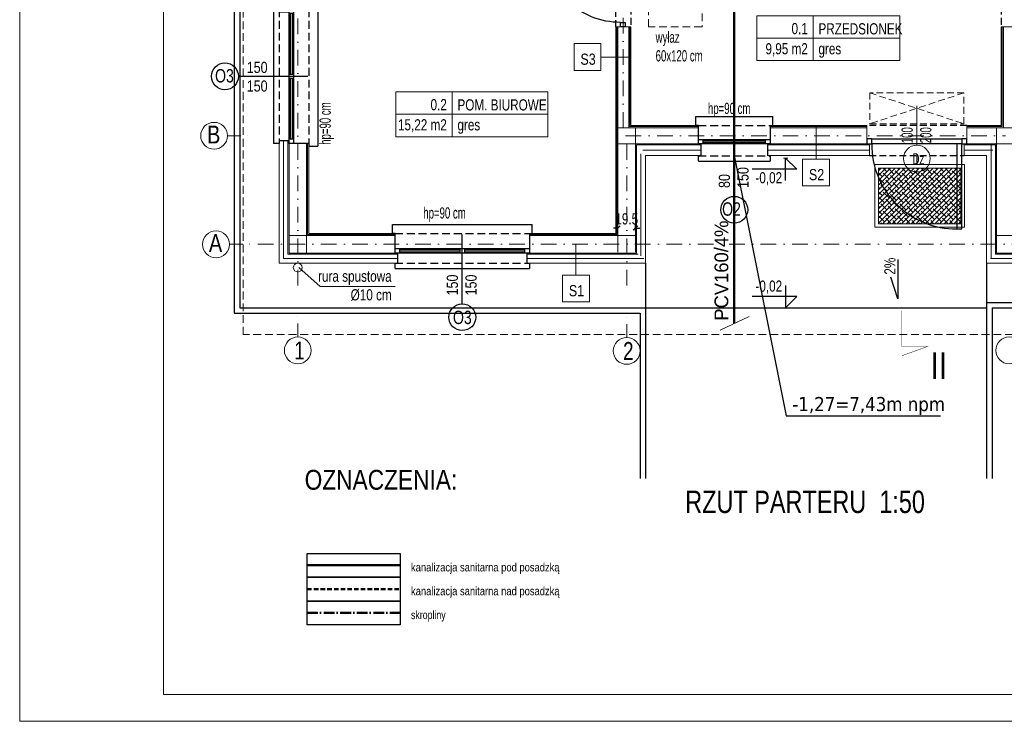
# Model space of a CAD drawing. Header units: inches. Extents: x 67073 to 287261, y -76160 to 48412.
# Tile 24 of 117: x 80783 to 81883, y -42402 to -41618. Entities that reach past the tile are written whole.
import ezdxf
from ezdxf.enums import TextEntityAlignment as Align

# ---------------------------------------------------------------- set-up
doc = ezdxf.new("R2010")
doc.units = ezdxf.units.IN
doc.header["$MEASUREMENT"] = 0
for name, pattern in [('ACAD_ISO10W100', [18.5, 12, -3, 0.5, -3]), ('DASHDOT', [1, 0.5, -0.25, 0, -0.25]), ('DASHED', [0.75, 0.5, -0.25]), ('HIDDEN', [0.375, 0.25, -0.125])]:
    doc.linetypes.add(name, pattern=pattern)
for name, color, linetype, lineweight in [('## 02 KS NAD POSADZKĄ', 3, 'DASHED', 30), ('## 02 KS POD POSADZKĄ', 24, 'Continuous', 50), ('## 02 KS RZEDNE', 14, 'Continuous', 15), ('## 02 KS SREDNICE', 24, 'Continuous', 15), ('---- 04 kociol', 1, 'Continuous', 15), ('p-- linia przekroju I-AB', 116, 'Continuous', 40), ('p-- ocieplenie-w.zew', 77, 'Continuous', 0), ('p--dach', 2, 'Continuous', 30), ('p--dach-rura spustowa', 2, 'Continuous', 0), ('p--opisy pomieszczeń', 31, 'Continuous', 0), ('p--osie konstr', 1, 'DASHDOT', 15), ('p--osie konstr.-NR', 1, 'DASHDOT', 15), ('p--płyta GK', 2, 'Continuous', 0), ('p--wyposażenie', 134, 'Continuous', 0), ('p--ściana szkielet', 3, 'Continuous', 0)]:
    doc.layers.add(name, color=color, linetype=linetype, lineweight=lineweight)
for name, color, linetype in [('08b-TABELKA -opisy', 7, 'Continuous'), ('p--drzwi', 251, 'Continuous'), ('p--koty wysok.', 7, 'Continuous'), ('p--obrzeże bet.', 252, 'Continuous'), ('p--okna', 251, 'Continuous'), ('p--opis drzwi', 252, 'Continuous'), ('p--opis okna', 181, 'Continuous'), ('p--opisy dodatkowe', 33, 'Continuous'), ('p--podciąg', 61, 'Continuous'), ('p--podpis rysunku', 7, 'Continuous'), ('p--spadki terenu', 141, 'Continuous'), ('p--symbole ścian', 53, 'Continuous'), ('p--wycieraczka', 252, 'Continuous')]:
    doc.layers.add(name, color=color, linetype=linetype)
doc.styles.add('1-50', font='arial.ttf', dxfattribs={"width": 0.75, "height": 12.5})
doc.styles.add('GENERATED_STYLE_3', font='txt')
doc.styles.add('GENERATED_STYLE_4', font='arialbd.ttf')
doc.styles.add('PZ', font='romand.shx', dxfattribs={"width": 0.7})
doc.styles.add('ROMANS', font='simplex.shx', dxfattribs={"height": 12})
doc.styles.get("Standard").update_dxf_attribs({"font": 'ARIAL.TTF', "width": 0.75})
doc.styles.add('STYL-1', font='Arial Narrow.ttf', dxfattribs={"width": 0.75})
doc.linetypes.add('BATTING', pattern='A,0.0001,-0.1,[134,ltypeshp.shx,S=0.1,R=0,X=-0.1,Y=0],-0.2,[134,ltypeshp.shx,S=0.1,R=180,X=0.1,Y=0],-0.1', length=0.4001)
doc.dimstyles.new('1-50', dxfattribs={"dimtxt": 12.5, "dimasz": 5, "dimexe": 5, "dimexo": 5, "dimgap": 0.09, "dimtad": 0, "dimdsep": 46, "dimtxsty": '1-50', "dimblk": 'OBLIQUE', "dimcen": 0.09, "dimadec": 0, "dimazin": 0, "dimtfac": 1, "dimtdec": 4, "dimtix": 1, "dimtofl": 0, "dimtmove": 0, "dimatfit": 3, "dimldrblk": 'OBLIQUE', "dimfxl": 5, "dimfxlon": 1, "dimtvp": 0.8, "dimtolj": 1, "dimtzin": 0, "dimarcsym": 0})
doc.dimstyles.new('PZ', dxfattribs={"dimscale": 0.5, "dimtxt": 2.2, "dimasz": 0, "dimexe": 0, "dimexo": 0, "dimgap": 0.5, "dimtad": 1, "dimdec": 1, "dimlfac": 0.1, "dimzin": 0, "dimdsep": 46, "dimtxsty": 'PZ', "dimcen": 0.09, "dimse1": 1, "dimse2": 1, "dimsd1": 1, "dimsd2": 1, "dimclrd": 8, "dimclre": 8, "dimclrt": 256, "dimadec": 0, "dimazin": 0, "dimtfac": 1, "dimtdec": 1, "dimtofl": 0, "dimtmove": 1, "dimatfit": 3, "dimfxl": 1, "dimtolj": 1, "dimtzin": 0, "dimarcsym": 0})

# ---------------------------------------------------------------- blocks, each defined once
blk = doc.blocks.new('kota wykoń')
for p, q in [((0, 25), (0, 0)), ((0, 0), (-12.5, 12.5)), ((-12.5, 12.5), (37.5, 12.5))]:
    blk.add_line(p, q)
at = {"lineweight": 0}
blk.add_line((-2.5, 0), (2.5, 0), dxfattribs=at)
blk = doc.blocks.new('drzwi-90-100')
for p, q in [((10.1, 87.38), (5.05, 87.38)), ((5.05, 87.38), (5.05, 2.53)), ((10.1, 2.53), (10.1, 87.38)), ((5.05, 2.53), (0, 2.53)), ((0, 2.53), (0, -2.53)), ((5.05, -2.53), (5.05, 2.53)), ((5.05, 2.53), (10.1, 2.53)), ((100, 2.53), (94.95, 2.53)), ((94.95, 2.53), (94.95, -2.53)), ((100, -2.53), (100, 2.53)), ((0, -2.53), (5.05, -2.53)), ((94.95, -2.53), (100, -2.53))]:
    blk.add_line(p, q)
blk.add_arc((10.8, 3.23), 84.15, 359.52334, 90.47666)
blk = doc.blocks.new('okno-80-33.65')
at = {"linetype": 'Continuous', "ltscale": 35}
for p, q in [((-83, 10), (3, 10)), ((-80, -39.7), (0, -39.7))]:
    blk.add_line(p, q, dxfattribs=at)
for p, q in [((-83, 0), (-83, 10)), ((-80, 0), (-83, 0)), ((-80, -20.5), (-80, 0)), ((0, 0), (0, -20.5)), ((0, 0), (3, 0)), ((3, 0), (3, 10)), ((-80, -20.5), (-80, -15.5)), ((-80, -15.5), (-75, -15.5)), ((-75, -20.5), (-80, -20.5)), ((-77, -33.7), (-77, -20.5)), ((-75, -15.5), (-5, -15.5)), ((-75, -15.5), (-75, -20.5)), ((-75, -17), (-5, -17)), ((-75, -19.1), (-5, -19.1)), ((-5, -20.5), (-75, -20.5)), ((-5, -20.5), (-5, -15.5)), ((-5, -15.5), (0, -15.5)), ((0, -20.5), (-5, -20.5)), ((-3, -20.5), (-3, -33.7)), ((0, -15.5), (0, -20.5)), ((-80, -39.7), (-80, -33.7)), ((0, -33.7), (0, -39.7))]:
    blk.add_line(p, q)
at = {"linetype": 'HIDDEN', "ltscale": 35}
for p, q in [((-80, 0), (0, 0)), ((-80, -33.7), (0, -33.7))]:
    blk.add_line(p, q, dxfattribs=at)
blk = doc.blocks.new('_OBLIQUE')
at = {"color": 0, "linetype": 'ByBlock', "lineweight": -2}
for p, q in [((-0.5, -0.5), (0.5, 0.5)), ((0, 0), (0, 0))]:
    blk.add_line(p, q, dxfattribs=at)
blk = doc.blocks.new('*D1738')
at = {"color": 0, "linetype": 'Continuous', "lineweight": -2}
for p, q in [((81451.3, -41854.5), (81451.3, -41846.1)), ((81470.8, -41854.5), (81470.8, -41846.1)), ((81451.3, -41851.1), (81446.3, -41851.1)), ((81470.8, -41851.1), (81475.8, -41851.1))]:
    blk.add_line(p, q, dxfattribs=at)
at = {"layer": 'Defpoints', "color": 0}
for p in [(81451.3, -41859.5), (81470.8, -41851.1), (81470.8, -41859.5)]:
    blk.add_point(p, dxfattribs=at)
at = {"color": 0, "lineweight": -2, "xscale": 5, "yscale": 5, "zscale": 5}
blk.add_blockref('_OBLIQUE', (81451.3, -41851.1), dxfattribs=at)
at = {"color": 0, "lineweight": -2, "xscale": 5, "yscale": 5, "zscale": 5, "rotation": 180}
blk.add_blockref('_OBLIQUE', (81470.8, -41851.1), dxfattribs=at)
at = {"color": 0, "linetype": 'Continuous', "insert": (81461.1, -41840.9), "char_height": 12.5, "attachment_point": 5, "style": '1-50'}
blk.add_mtext('\\A1;19.5', dxfattribs=at)
blk = doc.blocks.new('okno-150-33.15')
at = {"linetype": 'Continuous', "ltscale": 35}
for p, q in [((-3, 10), (153, 10)), ((0, -39.2), (150, -39.2))]:
    blk.add_line(p, q, dxfattribs=at)
for p, q in [((-3, 0), (-3, 10)), ((0, 0), (-3, 0)), ((0, -22), (0, 0)), ((150, 0), (150, -22)), ((150, 0), (153, 0)), ((153, 0), (153, 10)), ((0, -22), (0, -17)), ((0, -17), (5, -17)), ((5, -22), (0, -22)), ((3, -33.2), (3, -22)), ((5, -17), (145, -17)), ((5, -17), (5, -22)), ((5, -18.5), (72.5, -18.5)), ((5, -20.6), (72.5, -20.6)), ((145, -22), (5, -22)), ((72.5, -22), (72.5, -17)), ((77.5, -17), (77.5, -22)), ((77.5, -18.5), (145, -18.5)), ((77.5, -20.6), (145, -20.6)), ((145, -22), (145, -17)), ((145, -17), (150, -17)), ((150, -22), (145, -22)), ((147, -22), (147, -33.2)), ((150, -17), (150, -22)), ((0, -39.2), (0, -33.2)), ((150, -33.2), (150, -39.2))]:
    blk.add_line(p, q)
at = {"linetype": 'HIDDEN', "ltscale": 35}
for p, q in [((0, 0), (150, 0)), ((0, -33.2), (150, -33.2))]:
    blk.add_line(p, q, dxfattribs=at)

msp = doc.modelspace()

# ---------------------------------------------------------------- hatches: boundary and pattern name
at = {"layer": 'p--wycieraczka', "ltscale": 8}
h = msp.add_hatch(dxfattribs=at)
h.set_pattern_fill('ANSI38', color=0, scale=30, style=0)
h.set_pattern_definition([(45, (7585.0755, -13219.455), (-2.65165043, 2.65165043), []), (135, (7585.0755, -13219.455), (-7.95495129, 2.65165043), [9.375, -5.625])])
h.paths.add_polyline_path([(81742.292, -41784.196), (81834.292, -41784.196), (81834.292, -41846.196), (81742.292, -41846.196)])

# ---------------------------------------------------------------- linework, layer by layer
at = {"layer": '## 02 KS NAD POSADZKĄ', "color": 3, "lineweight": 50, "ltscale": 10}
msp.add_line((81104.011, -42254.525), (81207.97, -42254.525), dxfattribs=at)
at = {"layer": '## 02 KS NAD POSADZKĄ', "color": 6, "linetype": 'ACAD_ISO10W100', "lineweight": 50}
msp.add_line((81104.011, -42281.167), (81207.97, -42281.167), dxfattribs=at)
at = {"layer": '## 02 KS POD POSADZKĄ', "lineweight": 50}
for p, q in [((81581.209, -41957.714), (81581.209, -41335.922, 0)), ((81104.011, -42227.882), (81207.97, -42227.882))]:
    msp.add_line(p, q, dxfattribs=at)
at = {"layer": '## 02 KS SREDNICE'}
msp.add_line((81597.953, -41949.94), (81565.447, -41965.032), dxfattribs=at)
at = {"color": 0, "linetype": 'Continuous'}
msp.add_line((81785.209, -41770.196), (81785.209, -41780.196), dxfattribs=at)
for p, q in [((81638.615, -41915.196), (81638.615, -41940.196)), ((81651.115, -41927.696), (81601.115, -41927.696)), ((81638.615, -41940.196), (81651.115, -41927.696))]:
    msp.add_line(p, q)
at = {"lineweight": 0}
msp.add_line((81641.115, -41940.196), (81636.115, -41940.196), dxfattribs=at)
at = {"linetype": 'Continuous', "lineweight": 18}
for points in [[(80782.825, -42402.179), (82882.825, -42402.179), (82882.825, -40917.179), (80782.825, -40917.179)], [(80943.453, -42372.179), (82852.825, -42372.179), (82852.825, -40947.179), (80943.453, -40947.179)]]:
    msp.add_lwpolyline(points, close=True, dxfattribs=at)
for points in [[(81104.011, -42214.56), (81207.97, -42214.56), (81207.97, -42241.203), (81104.011, -42241.203)], [(81104.011, -42241.203), (81207.97, -42241.203), (81207.97, -42267.846), (81104.011, -42267.846)], [(81104.011, -42267.846), (81207.97, -42267.846), (81207.97, -42294.489), (81104.011, -42294.489)]]:
    msp.add_lwpolyline(points, close=True)
at = {"layer": 'p-- linia przekroju I-AB', "color": 0, "const_width": 0.5}
msp.add_lwpolyline([(81768.495, -41943.316), (81768.495, -41983.326), (81797.522, -41983.326), (81768.495, -41993.738)], dxfattribs=at)
at = {"layer": 'p-- ocieplenie-w.zew', "color": 0, "linetype": 'BATTING', "ltscale": 2}
for p, q in [((81077.609, -41885.271), (81077.609, -41753.546)), ((81868.209, -41884.196), (81868.209, -41758.196)), ((81477.009, -41882.196), (81477.009, -41768.196)), ((81479.009, -41764.196), (81544.209, -41764.196)), ((81618.209, -41764.196), (81732.209, -41764.196)), ((81838.209, -41764.196), (81870.209, -41764.196)), ((81077.684, -41885.196), (81205.304, -41885.196)), ((81350.304, -41885.196), (81480.009, -41885.196)), ((81995.913, -41885.196), (81867.38, -41885.196))]:
    msp.add_line(p, q, dxfattribs=at)
at = {"layer": 'p--dach', "color": 0, "linetype": 'HIDDEN', "lineweight": 20, "ltscale": 35}
for points in [[(81032.609, -41125.796), (82312.609, -41125.796), (82312.609, -41970.196), (81032.609, -41970.196)], [(81485.259, -41506.346), (81545.259, -41506.346), (81545.259, -41626.346), (81485.259, -41626.346)]]:
    msp.add_lwpolyline(points, close=True, dxfattribs=at)
at = {"layer": 'p--dach-rura spustowa', "color": 0, "linetype": 'Continuous', "lineweight": 0, "ltscale": 75}
msp.add_circle((81093.559, -41895.196), 5, dxfattribs=at)
at = {"layer": 'p--drzwi', "color": 0}
msp.add_lwpolyline([(81734.865, -41751.391), (81835.553, -41751.391), (81835.553, -41757.047), (81734.865, -41757.047)], close=True, dxfattribs=at)
at = {"layer": 'p--obrzeże bet.', "color": 0, "linetype": 'Continuous', "ltscale": 35}
for p, q in [((81482.009, -41890.196), (81482.009, -41940.196)), ((81863.209, -41890.196), (81863.209, -41940.196)), ((81476.009, -41946.196), (81476.009, -42130.871)), ((81482.009, -41940.196), (81482.009, -42130.871)), ((81482.009, -41940.196), (81863.209, -41940.196)), ((81863.209, -41940.196), (81863.209, -42130.871)), ((81869.209, -41940.196), (81869.209, -42130.871))]:
    msp.add_line(p, q, dxfattribs=at)
for points in [[(81869.209, -41940.196), (82322.609, -41940.196), (82322.609, -41155.796), (81022.609, -41155.796), (81022.609, -41946.196), (81476.009, -41946.196)], [(81863.209, -41934.196), (82316.609, -41934.196), (82316.609, -41161.796), (81028.609, -41161.796), (81028.609, -41940.196), (81482.009, -41940.196)]]:
    msp.add_lwpolyline(points, dxfattribs=at)
at = {"layer": 'p--opis drzwi', "color": 0, "lineweight": 0}
msp.add_line((81785.209, -41758.426), (81785.209, -41714.666), dxfattribs=at)
msp.add_circle((81785.209, -41773.426), 15, dxfattribs=at)
at = {"layer": 'p--opis okna', "color": 0}
for p, q in [((81027.148, -41681.546), (81104.609, -41681.546)), ((81581.209, -41815.657), (81581.209, -41736.696)), ((81277.304, -41935.657), (81277.304, -41858.196))]:
    msp.add_line(p, q, dxfattribs=at)
for centre in [(81012.148, -41681.546), (81581.209, -41830.657), (81277.304, -41950.657)]:
    msp.add_circle(centre, 15, dxfattribs=at)
at = {"layer": 'p--opisy dodatkowe', "color": 0, "lineweight": 5}
msp.add_lwpolyline([(81202.236, -41916.386), (81118.459, -41916.386), (81094.809, -41895.196)], dxfattribs=at)
at = {"layer": 'p--opisy pomieszczeń', "color": 0}
for p, q in [((81669.362, -41614.022), (81669.362, -41664.022)), ((81766.362, -41639.022), (81606.362, -41639.022)), ((81266.009, -41699.007), (81266.009, -41749.007)), ((81373.009, -41724.007), (81203.009, -41724.007))]:
    msp.add_line(p, q, dxfattribs=at)
for points in [[(81606.362, -41664.022), (81766.362, -41664.022), (81766.362, -41614.022), (81606.362, -41614.022)], [(81203.009, -41749.007), (81373.009, -41749.007), (81373.009, -41699.007), (81203.009, -41699.007)]]:
    msp.add_lwpolyline(points, close=True, dxfattribs=at)
at = {"layer": 'p--osie konstr', "color": 0, "linetype": 'DASHDOT', "ltscale": 35}
for p, q in [((81093.559, -41915.196), (81093.559, -41155.796)), ((81457.059, -41738.996), (81457.059, -41155.796)), ((81459.809, -41747.996), (81884.159, -41747.996)), ((81461.059, -41915.196), (81461.059, -41747.996)), ((82330.175, -41869.246), (81047.609, -41869.246))]:
    msp.add_line(p, q, dxfattribs=at)
at = {"layer": 'p--osie konstr.-NR', "color": 0, "linetype": 'DASHDOT', "ltscale": 30}
for p, q in [((81015.094, -41747.996), (81040.094, -41747.996)), ((81017.185, -41869.246), (81042.185, -41869.246)), ((81093.559, -41972.795), (81093.559, -41947.795)), ((81461.059, -41973.319), (81461.059, -41948.319))]:
    msp.add_line(p, q, dxfattribs=at)
at = {"layer": 'p--osie konstr.-NR', "color": 0, "linetype": 'Continuous', "ltscale": 35}
for centre in [(81000.094, -41747.996), (81002.185, -41869.246), (81093.559, -41987.795), (81461.059, -41988.319), (81888.409, -41987.795)]:
    msp.add_circle(centre, 15, dxfattribs=at)
at = {"layer": 'p--podciąg', "color": 0, "linetype": 'HIDDEN', "ltscale": 30}
for p, q in [((81448.859, -41626.346), (81448.859, -41526.346)), ((81465.759, -41526.346), (81465.759, -41626.346)), ((81879.459, -41526.346), (81879.459, -41626.346)), ((81841.209, -41736.546), (81729.209, -41736.546)), ((81732.209, -41770.196), (81838.209, -41770.196))]:
    msp.add_line(p, q, dxfattribs=at)
at = {"layer": 'p--płyta GK', "color": 0, "ltscale": 35}
for p, q in [((81448.859, -41857.046), (81448.859, -41626.346)), ((81450.109, -41858.296), (81450.109, -41626.346)), ((81464.509, -41737.796), (81464.509, -41626.346)), ((81465.759, -41736.546), (81465.759, -41626.346)), ((81879.459, -41736.546), (81879.459, -41626.346)), ((81880.709, -41737.796), (81880.709, -41626.346)), ((81464.509, -41737.796), (81541.209, -41737.796)), ((81465.759, -41736.546), (81541.209, -41736.546)), ((81621.209, -41736.546), (81729.209, -41736.546)), ((81621.209, -41737.796), (81729.209, -41737.796)), ((81841.209, -41736.546), (81879.459, -41736.546)), ((81841.209, -41737.796), (81880.709, -41737.796)), ((81104.509, -41858.296), (81104.509, -41756.546)), ((81105.759, -41857.046), (81105.759, -41756.546)), ((81104.509, -41858.296), (81202.304, -41858.296)), ((81105.759, -41857.046), (81202.304, -41857.046)), ((81352.304, -41857.046), (81448.859, -41857.046)), ((81352.304, -41858.296), (81450.109, -41858.296))]:
    msp.add_line(p, q, dxfattribs=at)
at = {"layer": 'p--spadki terenu', "color": 0}
msp.add_lwpolyline([(81764.066, -41886.32), (81764.066, -41930.017), (81756.223, -41905.928)], dxfattribs=at)
at = {"layer": 'p--symbole ścian', "color": 0, "lineweight": 9}
for p, q in [((81432.22, -41660.005), (81465.759, -41660.005)), ((81672.558, -41738.256), (81672.558, -41773.943)), ((81404.324, -41868.954), (81404.324, -41903.641))]:
    msp.add_line(p, q, dxfattribs=at)
for points in [[(81402.22, -41675.005), (81432.22, -41675.005), (81432.22, -41645.005), (81402.22, -41645.005)], [(81657.558, -41803.943), (81687.558, -41803.943), (81687.558, -41773.943), (81657.558, -41773.943)], [(81389.324, -41933.641), (81419.324, -41933.641), (81419.324, -41903.641), (81389.324, -41903.641)]]:
    msp.add_lwpolyline(points, close=True, dxfattribs=at)
at = {"layer": 'p--wycieraczka', "color": 0, "lineweight": 0, "ltscale": 8}
for points in [[(81738.292, -41780.196), (81838.292, -41780.196), (81838.292, -41850.196), (81738.292, -41850.196)], [(81742.292, -41784.196), (81834.292, -41784.196), (81834.292, -41846.196), (81742.292, -41846.196)]]:
    msp.add_lwpolyline(points, close=True, dxfattribs=at)
at = {"layer": 'p--wyposażenie', "color": 0, "linetype": 'HIDDEN', "lineweight": 5, "ltscale": 30}
for p, q in [((81732.709, -41700.046), (81837.709, -41734.546)), ((81837.709, -41700.046), (81732.709, -41734.546)), ((81837.709, -41734.546), (81837.709, -41700.046))]:
    msp.add_line(p, q, dxfattribs=at)
msp.add_lwpolyline([(81732.709, -41734.546), (81837.709, -41734.546), (81837.709, -41700.046), (81732.709, -41700.046)], close=True, dxfattribs=at)
at = {"layer": 'p--ściana szkielet', "color": 0, "ltscale": 2}
for p, q in [((81465.759, -41626.346), (81448.859, -41626.346)), ((81451.309, -41878.196), (81451.309, -41626.346)), ((81463.309, -41738.996), (81463.309, -41626.346)), ((81879.459, -41626.346), (81896.359, -41626.346)), ((81881.909, -41738.996), (81881.909, -41626.346)), ((81451.309, -41738.996), (81541.209, -41738.996)), ((81470.809, -41878.196), (81470.809, -41738.996)), ((81621.209, -41738.996), (81729.209, -41738.996)), ((81841.209, -41738.996), (81893.909, -41738.996)), ((81874.409, -41878.996), (81874.409, -41738.996)), ((81072.609, -41890.196), (81072.609, -41753.546)), ((81082.609, -41880.196), (81082.609, -41753.546)), ((81083.809, -41878.996), (81083.809, -41753.546)), ((81103.309, -41878.996), (81103.309, -41756.546)), ((81451.309, -41756.996), (81729.209, -41756.996)), ((81472.009, -41758.196), (81544.209, -41758.196)), ((81472.009, -41878.996), (81472.009, -41758.196)), ((81618.209, -41758.196), (81732.209, -41758.196)), ((81838.209, -41758.196), (81873.209, -41758.196)), ((81841.209, -41756.996), (81893.909, -41756.996)), ((81873.209, -41880.196), (81873.209, -41758.196)), ((81482.009, -41770.196), (81544.209, -41770.196)), ((81482.009, -41890.196), (81482.009, -41770.196)), ((81618.209, -41770.196), (81732.209, -41770.196)), ((81838.209, -41770.196), (81863.209, -41770.196)), ((81863.209, -41890.196), (81863.209, -41770.196)), ((81083.809, -41859.496), (81202.304, -41859.496)), ((81352.304, -41859.496), (81470.809, -41859.496)), ((81992.913, -41859.496), (81874.409, -41859.496)), ((81992.913, -41859.496), (81874.409, -41859.496)), ((81082.609, -41880.196), (81205.304, -41880.196)), ((81083.809, -41878.996), (81205.304, -41878.996)), ((81349.304, -41878.996), (81472.009, -41878.996)), ((81474, -41880.196), (81349.304, -41880.196)), ((81995.913, -41880.196), (81873.209, -41880.196)), ((81992.913, -41878.996), (81874.409, -41878.996)), ((81072.609, -41890.196), (81205.304, -41890.196)), ((81349.304, -41890.196), (81482.009, -41890.196)), ((81995.913, -41890.196), (81863.209, -41890.196))]:
    msp.add_line(p, q, dxfattribs=at)
at = {"layer": 'p--ściana szkielet', "color": 0, "ltscale": 35}
for points in [[(81541.209, -41736.546), (81541.209, -41756.998), (81544.209, -41756.998), (81544.209, -41770.196)], [(81621.209, -41736.546), (81621.209, -41756.998), (81618.209, -41756.998), (81618.209, -41770.196)], [(81729.209, -41736.546), (81729.209, -41756.998), (81732.209, -41756.998), (81732.209, -41770.196)], [(81841.209, -41736.546), (81841.209, -41756.998), (81838.209, -41756.998), (81838.209, -41770.196)], [(81072.609, -41753.546), (81083.809, -41753.546), (81083.809, -41756.546), (81105.759, -41756.546)], [(81202.304, -41858.046), (81202.304, -41878.996), (81205.304, -41878.996), (81205.304, -41890.196)], [(81352.304, -41857.046), (81352.304, -41878.996), (81349.304, -41878.996), (81349.304, -41890.196)]]:
    msp.add_lwpolyline(points, dxfattribs=at)

# ---------------------------------------------------------------- block references
at = {"layer": 'p--drzwi', "color": 0, "xscale": -1, "rotation": 89.99999999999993}
msp.add_blockref('drzwi-90-100', (81456.809, -41526.346), dxfattribs=at)
at = {"layer": 'p--drzwi', "color": 0, "xscale": 1.12, "yscale": 1.12, "rotation": 180}
msp.add_blockref('drzwi-90-100', (81841.209, -41754.219), dxfattribs=at)
at = {"layer": 'p--koty wysok.', "color": 0, "rotation": 180}
msp.add_blockref('kota wykoń', (81638.615, -41772.877), dxfattribs=at)
at = {"layer": 'p--okna', "color": 0, "linetype": 'Continuous', "rotation": 270}
msp.add_blockref('okno-150-33.15', (81105.759, -41606.546), dxfattribs=at)
at = {"layer": 'p--okna', "color": 0, "linetype": 'Continuous'}
for name, p in [('okno-80-33.65', (81621.209, -41736.546)), ('okno-150-33.15', (81202.304, -41857.046))]:
    msp.add_blockref(name, p, dxfattribs=at)

# ---------------------------------------------------------------- texts
at = {"layer": '## 02 KS RZEDNE', "linetype": 'Continuous', "insert": (81816.765, -42049.978), "char_height": 15.74803, "width": 201.29018, "attachment_point": 6, "line_spacing_factor": 0.5, "style": 'GENERATED_STYLE_4'}
msp.add_mtext('\\fTahoma|b0|i0|c238|p32;-1,27=7,43m npm', dxfattribs=at)
at = {"layer": '## 02 KS SREDNICE', "linetype": 'Continuous', "style": 'GENERATED_STYLE_3'}
msp.add_text('PCV160/4%', height=15.3543, rotation=90, dxfattribs=at).set_placement((81574.506, -41954.602, 0))
at = {"layer": '---- 04 kociol', "color": 7, "insert": (81186.457, -42132.49, 4812.439), "char_height": 22.14567, "width": 470.2653, "attachment_point": 5, "style": 'ROMANS'}
msp.add_mtext('{\\fArial Narrow|b0|i0|c238|p34;OZNACZENIA:}', dxfattribs=at)
at = {"layer": '08b-TABELKA -opisy', "char_height": 9.375, "width": 224.24661, "attachment_point": 1}
for s, insert in [('\\W0.8;kanalizacja sanitarna pod posadzką', (81220.036, -42225.35)), ('\\W0.8;kanalizacja sanitarna nad posadzką', (81220.036, -42251.992)), ('skropliny', (81220.036, -42278.635))]:
    msp.add_mtext(s, dxfattribs=dict(at, insert=insert))
at = {"layer": 'p-- linia przekroju I-AB', "color": 0, "insert": (81800.508, -41989.91), "char_height": 30, "width": 72.0009, "attachment_point": 1}
msp.add_mtext('{\\W0.8;II}', dxfattribs=at)
at = {"layer": 'p--koty wysok.', "color": 0, "char_height": 18, "width": 207.41597, "style": '1-50'}
for insert, attachment_point in [((81634.718, -41803.405), 9), ((81634.718, -41909.668), 3)]:
    msp.add_mtext('{\\H0.6944x;-0,02}', dxfattribs=dict(at, insert=insert, attachment_point=attachment_point))
at = {"layer": 'p--opis drzwi', "color": 0, "lineweight": 0, "insert": (81801.636, -41756.324), "char_height": 12.5, "width": 17.2395, "attachment_point": 7, "rotation": 90, "style": 'STYL-1'}
msp.add_mtext('100\\P200', dxfattribs=at)
at = {"layer": 'p--opis drzwi', "color": 0, "lineweight": 0, "insert": (81793.543, -41779.947), "char_height": 12.5, "width": 98.6805, "attachment_point": 9, "style": 'STYL-1'}
msp.add_mtext('Dz', dxfattribs=at)
at = {"layer": 'p--opis okna', "color": 0}
for s, insert, char_height, width, attachment_point, style in [('O3', (81022.072, -41688.658), 15, 74.01038, 9, '1-50'), ('{\\W0.8;150\\P150}', (81036.481, -41698.852), 12.5, 45.287, 7, '1-50'), ('hp=90 cm', (81551.825, -41727.422), 12.5, 128.63421, 7, 'STYL-1'), ('hp=90 cm', (81233.751, -41844.203), 12.5, 128.63421, 7, 'STYL-1'), ('O2', (81588.609, -41822.338), 15, 74.01038, 3, '1-50'), ('O3', (81287.914, -41943.408), 15, 74.01038, 3, '1-50')]:
    msp.add_mtext(s, dxfattribs=dict(at, insert=insert, char_height=char_height, width=width, attachment_point=attachment_point, style=style))
at = {"layer": 'p--opis okna', "color": 0, "char_height": 12.5, "attachment_point": 1, "rotation": 90}
for s, insert, width, style in [('hp=90 cm', (81117.852, -41758.099), 128.63421, 'STYL-1'), ('{\\W0.8;80\\P150}', (81563.903, -41806.324), 45.287, '1-50'), ('{\\W0.8;150\\P150}', (81259.998, -41926.324), 45.287, '1-50')]:
    msp.add_mtext(s, dxfattribs=dict(at, insert=insert, width=width, style=style))
at = {"layer": 'p--opisy dodatkowe', "color": 0, "char_height": 12.5, "width": 177.1707}
for s, insert, attachment_point, style in [('wyłaz\\P60x120 cm', (81493.367, -41665.082), 7, 'STYL-1'), ('rura spustowa\\P%%c10 cm', (81198.465, -41898.603), 3, '1-50')]:
    msp.add_mtext(s, dxfattribs=dict(at, insert=insert, attachment_point=attachment_point, style=style))
at = {"layer": 'p--opisy pomieszczeń', "color": 0, "char_height": 12.5, "style": '1-50'}
for s, insert, width, attachment_point in [('0.1', (81663.43, -41621.995), 98, 3), ('PRZEDSIONEK', (81675.293, -41622.23), 106.86476, 1), ('9,95 m2', (81663.43, -41644.498), 98, 3), ('gres', (81675.293, -41644.498), 100, 1), ('0.2', (81260.078, -41706.98), 98, 3), ('POM. BIUROWE', (81271.941, -41707.215), 106.86476, 1), ('15,22 m2', (81260.078, -41729.483), 98, 3), ('gres', (81271.941, -41729.483), 100, 1)]:
    msp.add_mtext(s, dxfattribs=dict(at, insert=insert, width=width, attachment_point=attachment_point))
at = {"layer": 'p--osie konstr.-NR', "color": 0, "linetype": 'Continuous', "ltscale": 35, "char_height": 20, "width": 63.5564}
for s, insert, attachment_point in [('{\\W0.8;B}', (81007.01, -41736.582), 3), ('\\W0.8;A', (81009.101, -41857.832), 3), ('1', (81089.518, -41977.903), 1), ('2', (81457.018, -41978.427), 1)]:
    msp.add_mtext(s, dxfattribs=dict(at, insert=insert, attachment_point=attachment_point))
at = {"layer": 'p--podpis rysunku', "insert": (81794.228, -42144.477), "char_height": 25, "width": 531.4776, "attachment_point": 3}
msp.add_mtext('RZUT PARTERU  1:50', dxfattribs=at)
at = {"layer": 'p--spadki terenu', "color": 0, "insert": (81761.471, -41884.182), "char_height": 18, "width": 207.41597, "attachment_point": 9, "rotation": 90, "style": '1-50'}
msp.add_mtext('{\\H0.6944x;2%}', dxfattribs=at)
at = {"layer": 'p--symbole ścian', "color": 0, "lineweight": 9, "width": 0.8}
for s, p in [('S3', (81417.851, -41656.172)), ('S2', (81673.189, -41785.11)), ('S1', (81404.956, -41914.808))]:
    msp.add_text(s, height=12.5, dxfattribs=at).set_placement(p, align=Align.TOP_CENTER)

# ---------------------------------------------------------------- dimensions: what is measured, and where the dimension line sits
at = {"color": 0, "linetype": 'Continuous'}
dim = msp.add_linear_dim(base=(81470.809, -41851.147), p1=(81451.309, -41859.496), p2=(81470.809, -41859.496), dimstyle='1-50', dxfattribs=at)
dim.commit()
dim.dimension.update_dxf_attribs({"geometry": '*D1738', "text_midpoint": (81461.059, -41840.937)})

# ---------------------------------------------------------------- leaders
at = {"layer": '## 02 KS RZEDNE', "color": 6, "linetype": 'Continuous', "annotation_type": 0, "has_hookline": 1, "hookline_direction": 0, "text_width": 172.583}
msp.add_leader([(81581.209, -41770.196), (81639.055, -42060.839)], dimstyle='PZ', override={"dimgap": 0.1, "dimclrd": 256}, dxfattribs=at)

doc.saveas('drawing.dxf')
